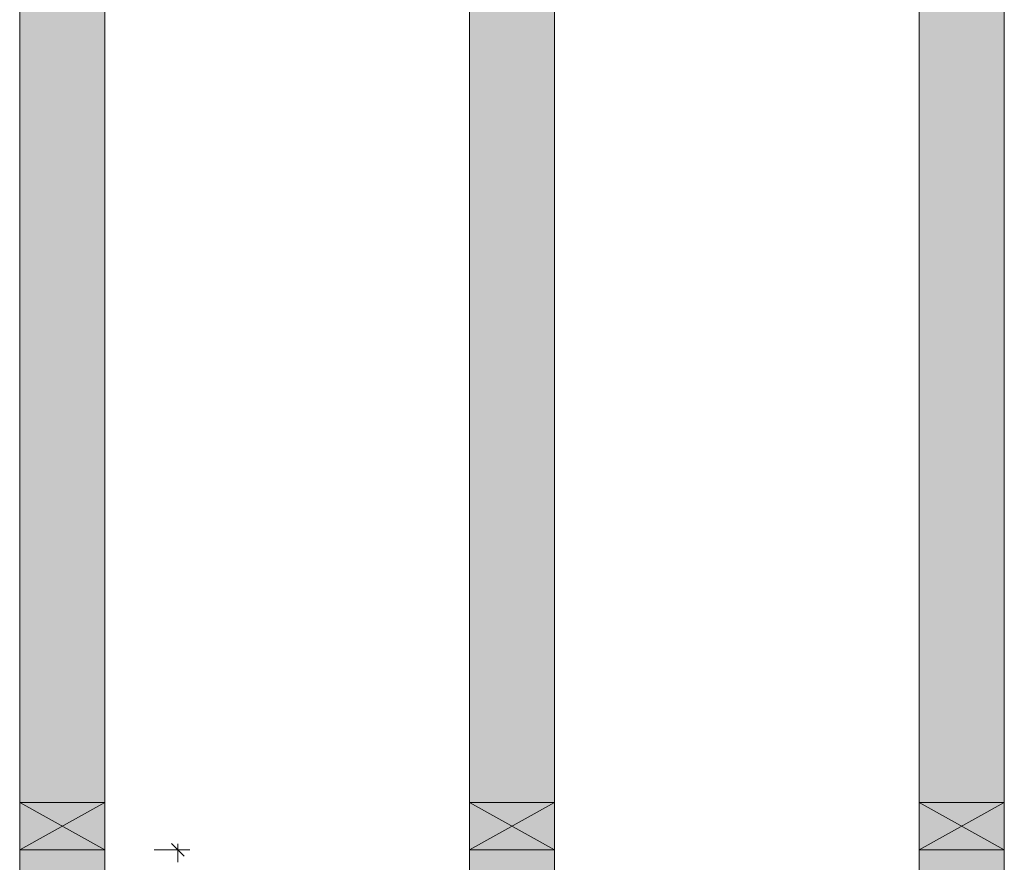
# Model space of a CAD drawing. Extents: x -720 to 300, y 62 to 1107.
# Tile 20 of 117: x -401 to -318, y 264 to 335. Entities that reach past the tile are written whole.
import ezdxf
from ezdxf.lldxf.tags import DXFTag

# ---------------------------------------------------------------- set-up
doc = ezdxf.new("R2010")
doc.units = 0
doc.layers.get('0').update_dxf_attribs({"lineweight": 35})
for name, color, linetype, lineweight, true_color in [('30 -34 Innenwände- 11 Durchbruch', 4, 'Continuous', 9, 0x00ffff), ('30 -35 Decken- 1 Konstruktion-Träger- Stahlbeton', 7, 'grob-A06G9FGE8I', 13, 0x33aa00), ('70 -76 Bemaßung- 2 Allgemein', 9, 'Continuous', 5, 0x808080)]:
    doc.layers.add(name, color=color, linetype=linetype, lineweight=lineweight, true_color=true_color)
doc.layers.add('iwb_Schraffur_Unterzug', color=7, linetype='Continuous', lineweight=5, true_color=0xffffcc, plot=False)
tags = doc.linetypes.add('grob-A06G9FGE8I', pattern=[14, 3, -8, 3]).pattern_tags.tags
tags[8:9] = [DXFTag(74, 4), DXFTag(75, 0), DXFTag(340, '0'), DXFTag(46, 0.0), DXFTag(50, 0.0), DXFTag(44, 0.0), DXFTag(45, 0.0)]
tags[6:7] = [DXFTag(74, 4), DXFTag(75, 0), DXFTag(340, '0'), DXFTag(46, 0.0), DXFTag(50, 0.0), DXFTag(44, 0.0), DXFTag(45, 0.0)]
tags[4:5] = [DXFTag(74, 4), DXFTag(75, 0), DXFTag(340, '0'), DXFTag(46, 0.0), DXFTag(50, 0.0), DXFTag(44, 0.0), DXFTag(45, 0.0)]

# ---------------------------------------------------------------- blocks, each defined once
blk = doc.blocks.new('Referenz-A06G9FGF8I')
at = {"layer": '30 -34 Innenwände- 11 Durchbruch', "color": 0, "linetype": 'Continuous', "ltscale": 0.13}
for p, q in [((-400.906, 269.247), (-393.706, 269.247)), ((-393.706, 269.247), (-400.906, 265.247)), ((-393.706, 265.247), (-400.906, 269.247)), ((-400.906, 265.247), (-400.906, 269.247)), ((-400.906, 269.247), (-393.706, 265.247)), ((-393.706, 269.247), (-400.906, 265.247)), ((-393.706, 265.247), (-393.706, 269.247)), ((-362.906, 269.247), (-355.706, 269.247)), ((-355.706, 269.247), (-362.906, 265.247)), ((-355.706, 265.247), (-362.906, 269.247)), ((-362.906, 265.247), (-362.906, 269.247)), ((-362.906, 269.247), (-355.706, 265.247)), ((-355.706, 269.247), (-362.906, 265.247)), ((-355.706, 265.247), (-355.706, 269.247)), ((-324.906, 269.247), (-317.706, 269.247)), ((-317.706, 269.247), (-324.906, 265.247)), ((-317.706, 265.247), (-324.906, 269.247)), ((-324.906, 265.247), (-324.906, 269.247)), ((-324.906, 269.247), (-317.706, 265.247)), ((-317.706, 269.247), (-324.906, 265.247)), ((-317.706, 265.247), (-317.706, 269.247)), ((-400.906, 265.247), (-393.706, 265.247)), ((-362.906, 265.247), (-355.706, 265.247)), ((-324.906, 265.247), (-317.706, 265.247))]:
    blk.add_line(p, q, dxfattribs=at)
at = {"layer": '30 -34 Innenwände- 11 Durchbruch', "color": 0, "lineweight": 0}
for points in [[(-397.306, 267.247), (-400.906, 269.247), (-397.306, 269.247)], [(-397.306, 267.247), (-397.306, 269.247), (-393.706, 269.247)], [(-359.306, 267.247), (-362.906, 269.247), (-359.306, 269.247)], [(-359.306, 267.247), (-359.306, 269.247), (-355.706, 269.247)], [(-321.306, 267.247), (-324.906, 269.247), (-321.306, 269.247)], [(-321.306, 267.247), (-321.306, 269.247), (-317.706, 269.247)], [(-397.306, 265.247), (-400.906, 265.247), (-397.306, 267.247)], [(-397.306, 265.247), (-397.306, 267.247), (-393.706, 265.247)], [(-359.306, 265.247), (-362.906, 265.247), (-359.306, 267.247)], [(-359.306, 265.247), (-359.306, 267.247), (-355.706, 265.247)], [(-321.306, 265.247), (-324.906, 265.247), (-321.306, 267.247)], [(-321.306, 265.247), (-321.306, 267.247), (-317.706, 265.247)]]:
    blk.add_solid(points, dxfattribs=at)
at = {"layer": '30 -35 Decken- 1 Konstruktion-Träger- Stahlbeton', "color": 0}
for p, q in [((-400.906, 216.847), (-400.906, 763.847)), ((-393.706, 216.847), (-393.706, 763.847)), ((-362.906, 216.847), (-362.906, 763.847)), ((-355.706, 216.847), (-355.706, 763.847)), ((-324.906, 216.847), (-324.906, 763.847)), ((-317.706, 216.847), (-317.706, 763.847))]:
    blk.add_line(p, q, dxfattribs=at)
at = {"layer": '70 -76 Bemaßung- 2 Allgemein', "color": 0, "linetype": 'Continuous', "ltscale": 0.13}
for p, q in [((-388.073, 265.777), (-387.012, 264.716)), ((-387.542, 265.747), (-387.542, 264.186)), ((-389.542, 265.247), (-386.542, 265.247))]:
    blk.add_line(p, q, dxfattribs=at)
blk = doc.blocks.new('Referenz-A06G9FGH8I')
at = {"layer": 'iwb_Schraffur_Unterzug', "linetype": 'Continuous', "ltscale": 0.13}
for points in [[(-396.906, 216.847), (-400.906, 216.847), (-400.906, 763.847), (-393.706, 763.847), (-393.706, 216.847)], [(-358.906, 216.847), (-362.906, 216.847), (-362.906, 763.847), (-355.706, 763.847), (-355.706, 216.847)], [(-320.906, 216.847), (-324.906, 216.847), (-324.906, 763.847), (-317.706, 763.847), (-317.706, 216.847)]]:
    blk.add_hatch(color=256, dxfattribs=at).paths.add_polyline_path(points)

msp = doc.modelspace()

# ---------------------------------------------------------------- block references
at = {"color": 8, "lineweight": 25, "ltscale": 0.25, "true_color": 0x808080}
for name in ['Referenz-A06G9FGF8I', 'Referenz-A06G9FGH8I']:
    msp.add_blockref(name, (0, 0), dxfattribs=at)

doc.saveas('drawing.dxf')
